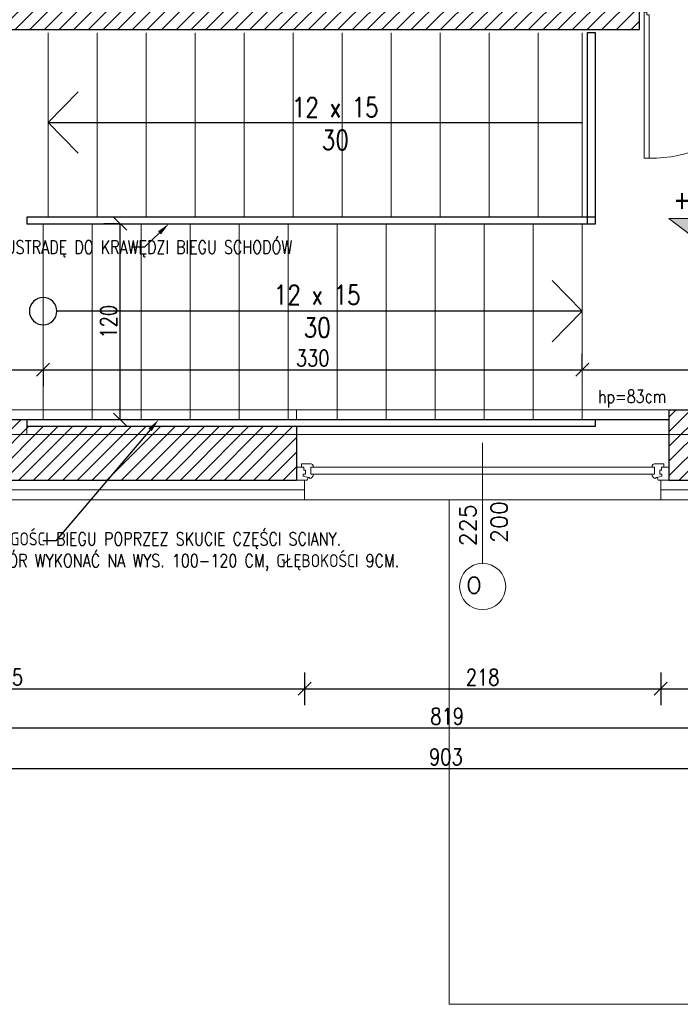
# Model space of a CAD drawing. Header units: millimetres. Extents: x -66901 to 936319, y -323998 to 488548.
# Tile 70 of 84: x 729616 to 733659, y 269392 to 275422. Entities that reach past the tile are written whole.
import ezdxf
from ezdxf import colors
from ezdxf.entities.mleader import LeaderData, LeaderLine
from ezdxf.enums import TextEntityAlignment as Align
from ezdxf.math import Vec2, Vec3

# ---------------------------------------------------------------- set-up
doc = ezdxf.new("R2010")
doc.units = ezdxf.units.MM
doc.header["$LTSCALE"] = 5
doc.header["$MEASUREMENT"] = 0
doc.linetypes.add('ACAD_ISO04W100', pattern=[30, 24, -3, 0, -3])
doc.layers.add('000_HATCH', color=253, linetype='Continuous', lineweight=5, transparency=0.5)
for name, color, linetype, lineweight, true_color in [('A_DZIAŁOWA_PROJEKTOWANE', 7, 'Continuous', 18, 0x007cb0), ('A_HATCH', 7, 'Continuous', 5, 0x999999), ('A_IZOLEACJA TERMI_PROJEKTOWANA', 7, 'Continuous', 15, 0x6093ac)]:
    doc.layers.add(name, color=color, linetype=linetype, lineweight=lineweight, true_color=true_color)
for name, color, linetype, lineweight in [('A_KONST_ISTNIEJĄCE', 83, 'Continuous', 25), ('A_OPISY', 44, 'Continuous', 9), ('A_OSIE KONSTRUKCYJNE', 150, 'ACAD_ISO04W100', 5), ('A_STOLARKA DRZWIOWA', 30, 'Continuous', 15), ('A_STOLARKA OKIENNA', 141, 'Continuous', 15), ('A_TEKST', 7, 'Continuous', 15), ('A_WIDOK', 141, 'Continuous', 13), ('A_WYMIAROWANIE', 7, 'Continuous', 9)]:
    doc.layers.add(name, color=color, linetype=linetype, lineweight=lineweight)
doc.layers.add('AA OPISY', color=40, linetype='Continuous')
doc.layers.add('K-WYMIARY', color=254, linetype='Continuous')
doc.styles.add('APLUS', font='arial.ttf', dxfattribs={"width": 0.6})
doc.styles.get("Standard").update_dxf_attribs({"font": 'simplex.shx', "width": 0.8})
doc.linetypes.add('BATTING', pattern='A,0.0001,-0.1,[134,ltypeshp.shx,S=0.1,R=0,X=-0.1,Y=0],-0.2,[134,ltypeshp.shx,S=0.1,R=180,X=0.1,Y=0],-0.1', length=0.4001)
doc.dimstyles.new('1 do 100', dxfattribs={"dimtxt": 10, "dimasz": 8, "dimexe": 10, "dimexo": 10, "dimgap": 2, "dimtad": 1, "dimdec": 0, "dimtxsty": 'Standard', "dimblk": 'OBLIQUE', "dimcen": 2.5, "dimadec": 0, "dimazin": 0, "dimtfac": 1, "dimtdec": 0, "dimtmove": 0, "dimatfit": 3, "dimldrblk": 'OBLIQUE', "dimfxl": 10, "dimfxlon": 1, "dimarcsym": 0})

# ---------------------------------------------------------------- blocks, each defined once
blk = doc.blocks.new('*U749')
at = {"layer": 'AA OPISY'}
for q in [(166.47, 18.82), (-136.57, 0), (166.47, -18.82)]:
    blk.add_line((185, 0), q, dxfattribs=at)
blk.add_circle((-145, 0), 8.43, dxfattribs=at)
blk = doc.blocks.new('*U747')
for p, q in [((-28, 0), (-28, -8)), ((-28, 0), (-21.32, 0)), ((-28, 0), (-28, -8)), ((-21.32, 0), (-20.74, -1.55)), ((193.32, 0), (192.74, -1.55)), ((200, 0), (193.32, 0)), ((200, 0), (200, -8)), ((-23.76, -2.4), (-20.74, -1.55)), ((-23.76, -3.73), (-23.76, -2.4)), ((-22.39, -3.73), (-23.76, -3.73)), ((-22.39, -6.06), (-22.39, -3.73)), ((-20.74, -1.55), (-19.89, -1.55)), ((-19.89, -1.55), (-19.99, -1.01)), ((-19.25, -7.98), (-19.25, -3.66)), ((-19.25, -3.66), (-17.62, -3.66)), ((191.25, -3.66), (189.62, -3.66)), ((191.25, -7.98), (191.25, -3.66)), ((191.89, -1.55), (191.99, -1.01)), ((192.74, -1.55), (191.89, -1.55)), ((195.76, -2.4), (192.74, -1.55)), ((194.39, -6.06), (194.39, -3.73)), ((194.39, -3.73), (195.76, -3.73)), ((195.76, -3.73), (195.76, -2.4)), ((-28, -8), (-24.8, -8)), ((-24.8, -8), (-24.8, -9.92)), ((-24.8, -8), (-23.41, -8)), ((-24.8, -9.92), (-18.94, -9.92)), ((-23.41, -8), (-23.41, -6.06)), ((-23.41, -6.06), (-22.39, -6.06)), ((-17.66, -7.98), (-19.25, -7.98)), ((-17.66, -9.03), (-17.66, -7.98)), ((189.66, -9.03), (189.66, -7.98)), ((189.66, -7.98), (191.25, -7.98)), ((196.8, -9.92), (190.94, -9.92)), ((195.41, -6.06), (194.39, -6.06)), ((195.41, -8), (195.41, -6.06)), ((196.8, -8), (195.41, -8)), ((200, -8), (196.8, -8)), ((196.8, -8), (196.8, -9.92))]:
    blk.add_line(p, q)
blk.add_lwpolyline([(-19.25, -3.66), (191.25, -3.66), (191.25, -7.98), (-19.25, -7.98)], close=True)
for centre, radius, start, end in [((-20.13, -3.52), 2.51, 356.81051, 86.81051), ((192.13, -3.52), 2.51, 93.18949, 183.18949), ((-19.03, -8.42), 1.5, 273.35533, 335.68535), ((191.03, -8.42), 1.5, 204.31465, 266.64467)]:
    blk.add_arc(centre, radius, start, end)
blk = doc.blocks.new('*U272')
for p, q in [((-2.58, -4.42), (-4.14, -4.42)), ((-4.14, -4.42), (-4.14, -5.98)), ((0, -4), (-2, -4)), ((0, -6), (0, -4))]:
    blk.add_line(p, q)
for points in [[(-2, -4), (-2, 0), (10, 0), (10, -6)], [(-2.58, -2.87), (-92.58, -2.87), (-92.58, -5.98), (-4.14, -5.98)], [(-2.58, -4.42), (-2.58, -2.87)], [(0, -6), (10, -6)], [(10, -100.67), (-2, -100.67), (-2, -96), (10, -96), (10, -100.67)]]:
    blk.add_lwpolyline(points)
blk.add_arc((-2.56, -5.98), 90.02, 179.99889, 270.35485)
blk = doc.blocks.new('*U171')
blk.add_hatch(color=256).paths.add_polyline_path([(0, 0.1532), (-0.198, 0.1532), (0, 0)])
blk.add_line((0, 0.1532), (0, 0.4))
blk.add_lwpolyline([(0, 0.1532), (0, 0), (-0.198, 0.1532), (0.6852, 0.1532)])
at = {"style": 'APLUS', "width": 0.8}
blk.add_attdef('%%P_0.00', text='', height=0.2, dxfattribs=at).set_placement((-0.1457, 0.1532), align=Align.BOTTOM_LEFT)
blk = doc.blocks.new('WARTOŚĆ')
at = {"layer": 'A_OPISY'}
blk.add_line((0, 0), (0, 73.97), dxfattribs=at)
blk.add_circle((0, 88.12), 14.15, dxfattribs=at)
blk.add_attdef('OZ', (-9.99, 82.42), '', height=10, dxfattribs=at)
for tag, p in [('S', (-4.03, 32.64)), ('H', (15.09, 32.64))]:
    blk.add_attdef(tag, p, '', height=10, rotation=90, dxfattribs=at)
blk = doc.blocks.new('_Oblique')
at = {"color": 0, "linetype": 'ByBlock', "lineweight": -2}
blk.add_line((-0.5, -0.5), (0.5, 0.5), dxfattribs=at)
blk = doc.blocks.new('*D676')
at = {"layer": 'A_WYMIAROWANIE', "color": 0, "lineweight": -2, "ltscale": 2, "transparency": 16777216}
for p, q in [((20126.93, 18318.66), (20116.93, 18318.66)), ((20126.93, 18198.66), (20126.93, 18318.66)), ((20129.77, 18198.66), (20116.93, 18198.66))]:
    blk.add_line(p, q, dxfattribs=at)
at = {"layer": 'Defpoints', "color": 0, "ltscale": 2, "transparency": 16777216}
for p in [(20126.93, 18318.66), (20131.42, 18318.66), (20139.77, 18198.66)]:
    blk.add_point(p, dxfattribs=at)
at = {"layer": 'A_WYMIAROWANIE', "color": 0, "lineweight": -2, "ltscale": 2, "transparency": 16777216, "xscale": 8, "yscale": 8, "zscale": 8}
for p, rotation in [((20126.93, 18318.66), 90), ((20126.93, 18198.66), 270)]:
    blk.add_blockref('_Oblique', p, dxfattribs=dict(at, rotation=rotation))
at = {"layer": 'A_WYMIAROWANIE', "color": 0, "ltscale": 2, "transparency": 16777216, "insert": (20119.83, 18258.66), "char_height": 10, "attachment_point": 5, "rotation": 90}
blk.add_mtext('120', dxfattribs=at)
blk = doc.blocks.new('*D727')
at = {"layer": 'A_WYMIAROWANIE', "color": 0, "lineweight": -2, "ltscale": 2, "transparency": 16777216}
for p, q in [((19929.77, 18229.27), (19929.77, 18219.27)), ((19929.77, 18229.27), (20079.77, 18229.27)), ((20079.77, 18229.27), (20079.77, 18219.27))]:
    blk.add_line(p, q, dxfattribs=at)
at = {"layer": 'Defpoints', "color": 0, "ltscale": 2, "transparency": 16777216}
for p in [(19929.77, 18236.52), (20079.77, 18236.52), (20079.77, 18229.27)]:
    blk.add_point(p, dxfattribs=at)
at = {"layer": 'A_WYMIAROWANIE', "color": 0, "lineweight": -2, "ltscale": 2, "transparency": 16777216, "xscale": 8, "yscale": 8, "zscale": 8, "rotation": 180}
blk.add_blockref('_Oblique', (19929.77, 18229.27), dxfattribs=at)
at = {"layer": 'A_WYMIAROWANIE', "color": 0, "lineweight": -2, "ltscale": 2, "transparency": 16777216, "xscale": 8, "yscale": 8, "zscale": 8}
blk.add_blockref('_Oblique', (20079.77, 18229.27), dxfattribs=at)
at = {"layer": 'A_WYMIAROWANIE', "color": 0, "ltscale": 2, "transparency": 16777216, "insert": (20004.77, 18236.37), "char_height": 10, "attachment_point": 5}
blk.add_mtext('150', dxfattribs=at)
blk = doc.blocks.new('*D728')
at = {"layer": 'A_WYMIAROWANIE', "color": 0, "lineweight": -2, "ltscale": 2, "transparency": 16777216}
for p, q in [((20409.77, 18229.27), (20409.77, 18239.27)), ((20079.77, 18229.27), (20079.77, 18219.27)), ((20079.77, 18229.27), (20409.77, 18229.27))]:
    blk.add_line(p, q, dxfattribs=at)
at = {"layer": 'Defpoints', "color": 0, "ltscale": 2, "transparency": 16777216}
for p in [(20079.77, 18236.52), (20409.77, 18229.27), (20409.77, 18229.27)]:
    blk.add_point(p, dxfattribs=at)
at = {"layer": 'A_WYMIAROWANIE', "color": 0, "lineweight": -2, "ltscale": 2, "transparency": 16777216, "xscale": 8, "yscale": 8, "zscale": 8, "rotation": 180}
blk.add_blockref('_Oblique', (20079.77, 18229.27), dxfattribs=at)
at = {"layer": 'A_WYMIAROWANIE', "color": 0, "lineweight": -2, "ltscale": 2, "transparency": 16777216, "xscale": 8, "yscale": 8, "zscale": 8}
blk.add_blockref('_Oblique', (20409.77, 18229.27), dxfattribs=at)
at = {"layer": 'A_WYMIAROWANIE', "color": 0, "ltscale": 2, "transparency": 16777216, "insert": (20244.77, 18236.38), "char_height": 10, "attachment_point": 5}
blk.add_mtext('330', dxfattribs=at)
blk = doc.blocks.new('*D729')
at = {"layer": 'A_WYMIAROWANIE', "color": 0, "lineweight": -2, "ltscale": 2, "transparency": 16777216}
for p, q in [((20409.77, 18229.27), (20409.77, 18239.27)), ((20409.77, 18229.27), (20594.77, 18229.27)), ((20594.77, 18229.27), (20594.77, 18219.27))]:
    blk.add_line(p, q, dxfattribs=at)
at = {"layer": 'Defpoints', "color": 0, "ltscale": 2, "transparency": 16777216}
for p in [(20594.77, 18238.63), (20409.77, 18229.27), (20594.77, 18229.27)]:
    blk.add_point(p, dxfattribs=at)
at = {"layer": 'A_WYMIAROWANIE', "color": 0, "lineweight": -2, "ltscale": 2, "transparency": 16777216, "xscale": 8, "yscale": 8, "zscale": 8, "rotation": 180}
blk.add_blockref('_Oblique', (20409.77, 18229.27), dxfattribs=at)
at = {"layer": 'A_WYMIAROWANIE', "color": 0, "lineweight": -2, "ltscale": 2, "transparency": 16777216, "xscale": 8, "yscale": 8, "zscale": 8}
blk.add_blockref('_Oblique', (20594.77, 18229.27), dxfattribs=at)
at = {"layer": 'A_WYMIAROWANIE', "color": 0, "ltscale": 2, "transparency": 16777216, "insert": (20502.27, 18236.37), "char_height": 10, "attachment_point": 5}
blk.add_mtext('185', dxfattribs=at)
blk = doc.blocks.new('*D739')
at = {"layer": 'A_WYMIAROWANIE', "color": 0, "lineweight": -2, "ltscale": 2, "transparency": 16777216}
for p, q in [((19874.77, 18043.9), (19874.77, 18023.9)), ((20239.77, 18043.9), (20239.77, 18023.9)), ((19874.77, 18033.9), (20239.77, 18033.9))]:
    blk.add_line(p, q, dxfattribs=at)
at = {"layer": 'Defpoints', "color": 0, "ltscale": 2, "transparency": 16777216}
for p in [(19874.77, 18149.66), (20239.77, 18149.66), (20239.77, 18033.9)]:
    blk.add_point(p, dxfattribs=at)
at = {"layer": 'A_WYMIAROWANIE', "color": 0, "lineweight": -2, "ltscale": 2, "transparency": 16777216, "xscale": 8, "yscale": 8, "zscale": 8, "rotation": 180}
blk.add_blockref('_Oblique', (19874.77, 18033.9), dxfattribs=at)
at = {"layer": 'A_WYMIAROWANIE', "color": 0, "lineweight": -2, "ltscale": 2, "transparency": 16777216, "xscale": 8, "yscale": 8, "zscale": 8}
blk.add_blockref('_Oblique', (20239.77, 18033.9), dxfattribs=at)
at = {"layer": 'A_WYMIAROWANIE', "color": 0, "ltscale": 2, "transparency": 16777216, "insert": (20057.27, 18041.01), "char_height": 10, "attachment_point": 5}
blk.add_mtext('365', dxfattribs=at)
blk = doc.blocks.new('*D740')
at = {"layer": 'A_WYMIAROWANIE', "color": 0, "lineweight": -2, "ltscale": 2, "transparency": 16777216}
for p, q in [((20239.77, 18043.9), (20239.77, 18023.9)), ((20457.77, 18043.9), (20457.77, 18023.9)), ((20239.77, 18033.9), (20457.77, 18033.9))]:
    blk.add_line(p, q, dxfattribs=at)
at = {"layer": 'Defpoints', "color": 0, "ltscale": 2, "transparency": 16777216}
for p in [(20239.77, 18149.66), (20457.77, 18149.66), (20457.77, 18033.9)]:
    blk.add_point(p, dxfattribs=at)
at = {"layer": 'A_WYMIAROWANIE', "color": 0, "lineweight": -2, "ltscale": 2, "transparency": 16777216, "xscale": 8, "yscale": 8, "zscale": 8, "rotation": 180}
blk.add_blockref('_Oblique', (20239.77, 18033.9), dxfattribs=at)
at = {"layer": 'A_WYMIAROWANIE', "color": 0, "lineweight": -2, "ltscale": 2, "transparency": 16777216, "xscale": 8, "yscale": 8, "zscale": 8}
blk.add_blockref('_Oblique', (20457.77, 18033.9), dxfattribs=at)
at = {"layer": 'A_WYMIAROWANIE', "color": 0, "ltscale": 2, "transparency": 16777216, "insert": (20348.77, 18041), "char_height": 10, "attachment_point": 5}
blk.add_mtext('218', dxfattribs=at)
blk = doc.blocks.new('*D741')
at = {"layer": 'A_WYMIAROWANIE', "color": 0, "lineweight": -2, "ltscale": 2, "transparency": 16777216}
for p, q in [((20457.77, 18043.9), (20457.77, 18023.9)), ((20777.77, 18043.9), (20777.77, 18023.9)), ((20457.77, 18033.9), (20777.77, 18033.9))]:
    blk.add_line(p, q, dxfattribs=at)
at = {"layer": 'Defpoints', "color": 0, "ltscale": 2, "transparency": 16777216}
for p in [(20457.77, 18149.66), (20777.77, 18149.66), (20777.77, 18033.9)]:
    blk.add_point(p, dxfattribs=at)
at = {"layer": 'A_WYMIAROWANIE', "color": 0, "lineweight": -2, "ltscale": 2, "transparency": 16777216, "xscale": 8, "yscale": 8, "zscale": 8, "rotation": 180}
blk.add_blockref('_Oblique', (20457.77, 18033.9), dxfattribs=at)
at = {"layer": 'A_WYMIAROWANIE', "color": 0, "lineweight": -2, "ltscale": 2, "transparency": 16777216, "xscale": 8, "yscale": 8, "zscale": 8}
blk.add_blockref('_Oblique', (20777.77, 18033.9), dxfattribs=at)
at = {"layer": 'A_WYMIAROWANIE', "color": 0, "ltscale": 2, "transparency": 16777216, "insert": (20617.77, 18041.01), "char_height": 10, "attachment_point": 5}
blk.add_mtext('320', dxfattribs=at)
blk = doc.blocks.new('*D743')
at = {"layer": 'A_WYMIAROWANIE', "color": 0, "lineweight": -2, "ltscale": 2, "transparency": 16777216}
for p, q in [((19917.77, 18019.9), (19917.77, 17999.9)), ((20736.27, 18019.9), (20736.27, 17999.9)), ((19917.77, 18009.9), (20736.27, 18009.9))]:
    blk.add_line(p, q, dxfattribs=at)
at = {"layer": 'Defpoints', "color": 0, "ltscale": 2, "transparency": 16777216}
for p in [(20736.27, 18180.42), (19917.77, 18149.66), (20736.27, 18009.9)]:
    blk.add_point(p, dxfattribs=at)
at = {"layer": 'A_WYMIAROWANIE', "color": 0, "lineweight": -2, "ltscale": 2, "transparency": 16777216, "xscale": 8, "yscale": 8, "zscale": 8, "rotation": 180}
blk.add_blockref('_Oblique', (19917.77, 18009.9), dxfattribs=at)
at = {"layer": 'A_WYMIAROWANIE', "color": 0, "lineweight": -2, "ltscale": 2, "transparency": 16777216, "xscale": 8, "yscale": 8, "zscale": 8}
blk.add_blockref('_Oblique', (20736.27, 18009.9), dxfattribs=at)
at = {"layer": 'A_WYMIAROWANIE', "color": 0, "ltscale": 2, "transparency": 16777216, "insert": (20327.02, 18017), "char_height": 10, "attachment_point": 5}
blk.add_mtext('819', dxfattribs=at)
blk = doc.blocks.new('*D745')
at = {"layer": 'A_WYMIAROWANIE', "color": 0, "lineweight": -2, "ltscale": 2, "transparency": 16777216}
for p, q in [((19874.77, 17995.1), (19874.77, 17975.1)), ((20777.77, 17995.1), (20777.77, 17975.1)), ((19874.77, 17985.1), (20777.77, 17985.1))]:
    blk.add_line(p, q, dxfattribs=at)
at = {"layer": 'Defpoints', "color": 0, "ltscale": 2, "transparency": 16777216}
for p in [(19874.77, 18172.69), (20777.77, 18172.69), (20777.77, 17985.1)]:
    blk.add_point(p, dxfattribs=at)
at = {"layer": 'A_WYMIAROWANIE', "color": 0, "lineweight": -2, "ltscale": 2, "transparency": 16777216, "xscale": 8, "yscale": 8, "zscale": 8, "rotation": 180}
blk.add_blockref('_Oblique', (19874.77, 17985.1), dxfattribs=at)
at = {"layer": 'A_WYMIAROWANIE', "color": 0, "lineweight": -2, "ltscale": 2, "transparency": 16777216, "xscale": 8, "yscale": 8, "zscale": 8}
blk.add_blockref('_Oblique', (20777.77, 17985.1), dxfattribs=at)
at = {"layer": 'A_WYMIAROWANIE', "color": 0, "ltscale": 2, "transparency": 16777216, "insert": (20326.27, 17992.21), "char_height": 10, "attachment_point": 5}
blk.add_mtext('903', dxfattribs=at)
blk = doc.blocks.new('A$C577C022B')
at = {"layer": 'A_HATCH'}
h = blk.add_hatch(dxfattribs=at)
h.set_pattern_fill('ANSI31', color=256, scale=2)
h.set_pattern_definition([(45, (-22969.535, -21973.125), (-4.490128, 4.490128), [])])
h.paths.add_polyline_path([(836, 43), (651, 43), (651, 0), (793, 0), (793, -875), (778, -875), (778, -1134), (665, -1134), (665, -1160), (781, -1160), (781, -1263), (793, -1263), (793, -1393), (533, -1393), (533, -1436), (836, -1436), (836, -1162)])
h.paths.add_polyline_path([(803.5, -1221.02), (803.5, -1235.02), (789.5, -1235.02), (789.5, -1221.02)], flags=16)
h.paths.add_polyline_path([(423, 43), (369, 43), (369, 35), (369, 0), (423, 0)])
h.paths.add_polyline_path([(141, 43), (-43, 43), (-43, -898), (-35, -898), (0, -898), (0, 0), (141, 0)])
h.paths.add_polyline_path([(515, -1134), (0, -1134), (0, -1125), (-43, -1125), (-43, -1178), (-35, -1178), (0, -1178), (0, -1160), (515, -1160)])
h.paths.add_polyline_path([(469, -871), (0, -871), (0, -886), (454, -886), (454, -910), (469, -910)])
h.paths.add_polyline_path([(469, -910), (454, -910), (454, -1017), (469, -1017)])
h.paths.add_polyline_path([(665, -1134), (640, -1134), (640, -1145), (665, -1145)], flags=17)
h.paths.add_polyline_path([(680, -1160), (665, -1160), (665, -1245), (680, -1245)], flags=17)
h.paths.add_polyline_path([(680, -1335), (665, -1335), (665, -1393), (680, -1393)], flags=17)
h.paths.add_polyline_path([(469, -1107), (457.92, -1107), (454, -1107), (454, -1134), (469, -1134)])
h.paths.add_polyline_path([(474.84, -1077.79), (474.84, -1077.5), (474.84, -1047.65), (474.84, -1047.93)])
h.paths.add_polyline_path([(0.19, -1039.2), (-0.19, -988.92), (-0.51, -989.04), (-0.14, -1039.33)])
h.paths.add_polyline_path([(305, -1403), (140, -1403), (140, -1399), (0, -1399), (0, -1374), (-43, -1374), (-43, -1436), (305, -1436)])
at = {"layer": '000_HATCH', "ltscale": 2}
for p, q in [((305, -1393), (0, -1393)), ((305, -1393), (305, -1399)), ((533, -1393), (533, -1399)), ((533, -1408), (533, -1393)), ((140, -1403), (140, -1408)), ((140, -1408), (533, -1408))]:
    blk.add_line(p, q, dxfattribs=at)
at = {"layer": 'A_IZOLEACJA TERMI_PROJEKTOWANA', "ltscale": 2}
for p, q in [((310, -1436), (310, -1448)), ((528, -1436), (528, -1448))]:
    blk.add_line(p, q, dxfattribs=at)
at = {"layer": 'A_IZOLEACJA TERMI_PROJEKTOWANA', "linetype": 'BATTING', "ltscale": 14}
for points in [[(528, -1442), (842, -1442), (842, 55)], [(-49, -1369), (-49, -1442), (310, -1442)]]:
    blk.add_lwpolyline(points, dxfattribs=at)
at = {"layer": 'A_IZOLEACJA TERMI_PROJEKTOWANA', "ltscale": 2}
for points in [[(528, -1448), (848, -1448), (848, 55)], [(-55, -1369), (-55, -1448), (310, -1448)]]:
    blk.add_lwpolyline(points, dxfattribs=at)
at = {"layer": 'A_KONST_ISTNIEJĄCE', "ltscale": 2}
for p, q in [((515, -1160), (515, -1134)), ((533, -1393), (793, -1393)), ((533, -1393), (533, -1436)), ((533, -1399), (0, -1399)), ((305, -1403), (305, -1436)), ((533, -1436), (836, -1436))]:
    blk.add_line(p, q, dxfattribs=at)
for points in [[(0, -1160), (515, -1160)], [(-43, -1374), (-43, -1436), (305, -1436)]]:
    blk.add_lwpolyline(points, dxfattribs=at)
for points in [[(483, -1279), (488, -1279), (488, -1162), (483, -1162)], [(488, -1279), (488, -1275), (140, -1275), (140, -1279)], [(488, -1279), (488, -1275), (140, -1275), (140, -1279)], [(488, -1403), (488, -1399), (140, -1399), (140, -1403)]]:
    blk.add_lwpolyline(points, close=True, dxfattribs=at)
at = {"layer": 'A_OSIE KONSTRUKCYJNE', "ltscale": 2}
blk.add_line((-200.19, -1408), (977.14, -1408), dxfattribs=at)
at = {"layer": 'A_WIDOK', "ltscale": 2}
for p, q in [((153, -1162), (153, -1275)), ((183, -1162), (183, -1275)), ((213, -1162), (213, -1275)), ((243, -1162), (243, -1275)), ((273, -1162), (273, -1275)), ((303, -1162), (303, -1275)), ((333, -1162), (333, -1275)), ((363, -1162), (363, -1275)), ((393, -1162), (393, -1275)), ((423, -1162), (423, -1275)), ((453, -1162), (453, -1275)), ((480, -1162), (480, -1275)), ((480, -1275), (150, -1275)), ((150, -1279), (150, -1399)), ((180, -1279), (180, -1399)), ((180, -1279), (180, -1399)), ((210, -1279), (210, -1399)), ((240, -1279), (240, -1399)), ((270, -1279), (270, -1399)), ((300, -1279), (300, -1399)), ((330, -1279), (330, -1399)), ((360, -1279), (360, -1399)), ((390, -1279), (390, -1399)), ((420, -1279), (420, -1399)), ((450, -1279), (450, -1399)), ((480, -1279), (480, -1399)), ((305, -1393), (533, -1393)), ((310, -1448), (528, -1448))]:
    blk.add_line(p, q, dxfattribs=at)
blk.add_lwpolyline([(804.5, 55), (804.5, 103), (2490, 103), (2490, -1493), (2047, -1493), (2047, -1757), (804.5, -1757), (398.5, -1757), (398.5, -1448)], dxfattribs=at)
at = {"layer": 'AA OPISY'}
for q in [(171.53, -1198.18), (171.53, -1235.82), (480, -1217)]:
    blk.add_line((153, -1217), q, dxfattribs=at)
at = {"layer": 'A_OPISY', "transparency": 33554687, "xscale": 68.67492864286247, "yscale": 68.67492864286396, "zscale": 68.67492864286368, "rotation": 1.435389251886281e-05}
blk.add_blockref('*U171', (546.55, -1286.24), dxfattribs=at).add_auto_attribs({'%%P_0.00': '+ 3,60'})
at = {"layer": 'A_OPISY', "transparency": 33554559, "xscale": -1, "rotation": 180}
blk.add_blockref('*U749', (295, -1332.5), dxfattribs=at)
at = {"layer": 'A_OPISY', "color": 144, "transparency": 33554559}
ref = blk.add_blockref('WARTOŚĆ', (419, -1413.04), dxfattribs=dict(at, xscale=-1, rotation=180))
ref.add_attrib('S', '225', (414.97, -1476.48), dxfattribs={"color": 0, "height": 10, "rotation": 90})
ref.add_attrib('H', '200', (434.09, -1474.53), dxfattribs={"color": 0, "height": 10, "rotation": 90})
ref.add_attrib('OZ', 'O', (409.01, -1505.33), dxfattribs={"color": 0, "height": 10})
at = {"layer": 'A_STOLARKA DRZWIOWA', "transparency": 33554559, "xscale": 0.9933735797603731, "yscale": 0.9933735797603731, "zscale": 0.9933735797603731, "rotation": 90}
blk.add_blockref('*U272', (515, -1146.93), dxfattribs=at)
at = {"layer": 'A_STOLARKA OKIENNA', "transparency": 33554559, "xscale": -1, "rotation": 180}
blk.add_blockref('*U747', (333, -1436), dxfattribs=at)
at = {"layer": 'A_OPISY', "transparency": 33554559, "insert": (510.47, -1386.07), "char_height": 8, "width": 44.3905, "attachment_point": 5, "rotation": 0.4248}
blk.add_mtext('hp=83cm', dxfattribs=at)
at = {"layer": 'A_TEKST', "transparency": 33554559, "char_height": 12, "attachment_point": 5}
for insert in [(328.83, -1217.64), (317.78, -1332.5)]:
    blk.add_mtext_dynamic_manual_height_columns('12 x 15\\P\\pxqc;30', width=91.3974, gutter_width=12.5, heights=[39.91], dxfattribs=dict(at, insert=insert))
at = {"layer": 'A_WYMIAROWANIE', "ltscale": 2}
for base, p1, p2, picture, middle, set_off in [((480, 18236.52), (150, 18229.27), (480, 18236.52), '*D728', (315, -1361.28), (-19929.77, -19597.66)), ((665, 18238.63), (480, 18238.63), (665, -1359.03), '*D729', (572.5, -1361.29), (-19929.77, -19597.66)), ((806.5, 18040.66032116), (-12, 18180.42122783), (806.5, -1417.23888561), '*D743', (397.25, -1580.65517679), (-19929.76725364, -19597.66011344)), ((528, -1563.76), (310, -1448), (528, -1448), '*D740', (419, -1556.66), (-19929.77, -19597.66)), ((848, -1563.76), (528, -1448), (848, -1448), '*D741', (688, -1556.65), (-19929.77, -19597.66))]:
    dim = blk.add_linear_dim(base=base, p1=p1, p2=p2, dimstyle='1 do 100', override={"dimtmove": 1}, dxfattribs=at)
    dim.commit()
    dim.dimension.update_dxf_attribs({"geometry": picture, "text_midpoint": middle, "insert": set_off})
dim = blk.add_linear_dim(base=(197.17, -1279), p1=(210, -1399), p2=(201.65, -1279), angle=90, dimstyle='1 do 100', dxfattribs=at)
dim.commit()
dim.dimension.update_dxf_attribs({"geometry": '*D676', "text_midpoint": (190.06, -1339), "insert": (-19929.77, -19597.66)})
for base, p1, p2, picture, middle in [((150, -1368.39), (0, -1361.14), (150, -1361.14), '*D727', (75, -1361.29)), ((848, -1612.56), (-55, -1424.97), (848, -1424.97), '*D745', (396.5, -1605.45)), ((310, -1563.76), (-55, -1448), (310, -1448), '*D739', (127.5, -1556.65))]:
    dim = blk.add_linear_dim(base=base, p1=p1, p2=p2, dimstyle='1 do 100', dxfattribs=at)
    dim.commit()
    dim.dimension.update_dxf_attribs({"geometry": picture, "text_midpoint": middle, "insert": (-19929.77, -19597.66)})
at = {"layer": 'A_DZIAŁOWA_PROJEKTOWANE', "ltscale": 2}
ml = blk.add_multileader_mtext('Standard', dxfattribs=at)
ml.set_content('PRZESUNĄĆ BALUSTRADĘ DO KRAWĘDZI BIEGU SCHODÓW', color=256)
ml.set_leader_properties()
ml.build(insert=Vec2(0, 0))
ml.multileader.update_dxf_attribs({"arrow_head_size": 8})
ctx = ml.context
ctx.base_point, ctx.char_height, ctx.arrow_head_size, ctx.plane_origin = Vec3(58, -1293.38), 8, 8, Vec3(427.92, -1387.48)
notes = []
notes.append((ctx, [(0, (1, 1, 0), (212.02, -1293.38), (-1, 0), 8, [(0, [(226.98, -1279)], 0, [])])]))
ctx.mtext.insert, ctx.mtext.width, ctx.mtext.defined_height, ctx.mtext.flow_direction = Vec3(56.92, -1289.31), 163.7981, 64.59, 5
ml = blk.add_multileader_mtext('Standard', dxfattribs=at)
ml.set_content('WYKONAĆ POSZERZENIE KLATKI SCHODOWEJ O 6CM NA CAŁEJ DŁUGOŚCI BIEGU POPRZEZ SKUCIE CZĘŚCI SCIANY. \\PDODATKOWO WYKONAĆ WKUCIE PORĘCZY GR. 4CM  W ŚCIANĘ OTWÓR WYKONAĆ NA WYS. 100-120 CM, GŁĘBOKOŚCI 9CM.', color=256)
ml.set_leader_properties()
ml.build(insert=Vec2(0, 0))
ml.multileader.update_dxf_attribs({"arrow_head_size": 8})
ctx = ml.context
ctx.base_point, ctx.char_height, ctx.arrow_head_size, ctx.plane_origin = Vec3(-162, -1473.15), 8, 8, Vec3(373.71, -1590.09)
notes.append((ctx, [(0, (1, 1, 0), (157.81, -1473.15), (-1, 0), 8, [(0, [(220.67, -1399)], 0, [])])]))
ctx.mtext.insert, ctx.mtext.width, ctx.mtext.defined_height, ctx.mtext.flow_direction = Vec3(-157.93, -1467.98), 309.1908, 68.66, 5
for ctx, leaders in notes:
    for number, flags, end, landing, length, lines in leaders:
        leader = LeaderData()
        leader.index, (leader.has_last_leader_line, leader.has_dogleg_vector, leader.attachment_direction) = number, flags
        leader.last_leader_point, leader.dogleg_vector, leader.dogleg_length = Vec3(end), Vec3(landing), length
        for number, points, colour, breaks in lines:
            line = LeaderLine()
            line.index, line.vertices, line.color, line.breaks = number, Vec3.list(points), colors.encode_raw_color(colour), breaks
            leader.lines.append(line)
        ctx.leaders.append(leader)

msp = doc.modelspace()

# ---------------------------------------------------------------- block references
at = {"layer": 'K-WYMIARY', "xscale": 10, "yscale": 10, "zscale": 10}
msp.add_blockref('A$C577C022B', (728259, 286961.848), dxfattribs=at)
msp.add_blockref('A$C577C022B', (728259, 286961.848), dxfattribs=at)

doc.saveas('drawing.dxf')
